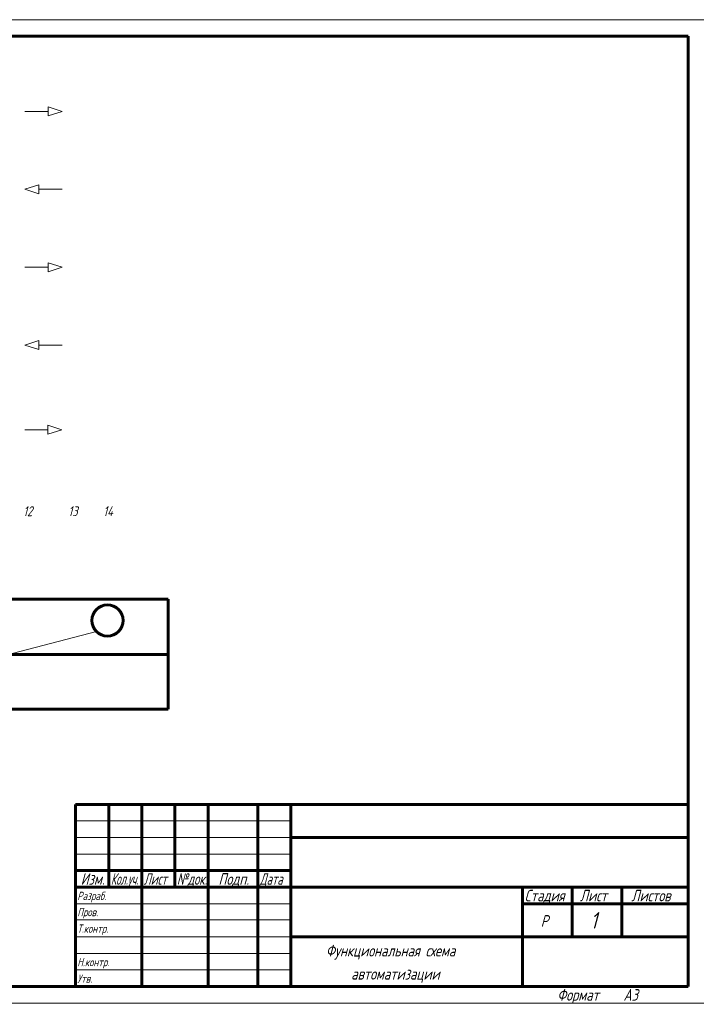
# Model space of a CAD drawing. Header units: millimetres. Extents: x 0 to 840, y 0 to 297.
# Tile 2 of 6: x 213 to 418, y 0 to 297. Entities that reach past the tile are written whole.
import ezdxf

# ---------------------------------------------------------------- set-up
doc = ezdxf.new("R2010")
doc.units = ezdxf.units.MM
doc.linetypes.add('K5LT_BASIC', pattern=[0])
doc.linetypes.add('K5LT_THIN', pattern=[0])
doc.layers.add('Системный слой', color=7, linetype='Continuous')
doc.styles.add('KTEXTSTYLE', font='GOST_AU.SHX', dxfattribs={"width": 0.96, "height": 5})

# ---------------------------------------------------------------- blocks, each defined once
blk = doc.blocks.new('U24')
at = {"layer": 'Системный слой', "color": 7, "linetype": 'K5LT_THIN', "lineweight": 18}
for p, q in [((225.9, 269.29), (221.71, 270.64)), ((221.71, 270.64), (221.71, 267.93)), ((221.71, 269.29), (214.69, 269.29)), ((225.9, 269.29), (221.71, 267.93))]:
    blk.add_line(p, q, dxfattribs=at)
blk = doc.blocks.new('U25')
at = {"layer": 'Системный слой', "color": 7, "linetype": 'K5LT_THIN', "lineweight": 18}
for p, q in [((214.69, 245.79), (218.88, 247.14)), ((218.88, 247.14), (218.88, 244.44)), ((214.69, 245.79), (218.88, 244.44)), ((218.88, 245.79), (225.9, 245.79))]:
    blk.add_line(p, q, dxfattribs=at)
blk = doc.blocks.new('U26')
at = {"layer": 'Системный слой', "color": 7, "linetype": 'K5LT_THIN', "lineweight": 18}
for p, q in [((225.9, 222.24), (221.71, 223.59)), ((221.71, 223.59), (221.71, 220.89)), ((221.71, 222.24), (214.69, 222.24)), ((225.9, 222.24), (221.71, 220.89))]:
    blk.add_line(p, q, dxfattribs=at)
blk = doc.blocks.new('U27')
at = {"layer": 'Системный слой', "color": 7, "linetype": 'K5LT_THIN', "lineweight": 18}
for p, q in [((214.69, 198.74), (218.88, 200.09)), ((218.88, 200.09), (218.88, 197.39)), ((214.69, 198.74), (218.88, 197.39)), ((218.88, 198.74), (225.9, 198.74))]:
    blk.add_line(p, q, dxfattribs=at)
blk = doc.blocks.new('U28')
at = {"layer": 'Системный слой', "color": 7, "linetype": 'K5LT_THIN', "lineweight": 18}
for p, q in [((221.65, 173.15), (214.62, 173.15)), ((225.84, 173.15), (221.65, 174.5)), ((221.65, 174.5), (221.65, 171.8)), ((225.84, 173.15), (221.65, 171.8))]:
    blk.add_line(p, q, dxfattribs=at)

msp = doc.modelspace()

# ---------------------------------------------------------------- linework, layer by layer
at = {"color": 7, "linetype": 'K5LT_THIN', "lineweight": 18}
for p, q in [((0, 297), (420, 297)), ((230, 55), (295, 55)), ((230, 50), (295, 50)), ((230, 45), (295, 45)), ((230, 30), (295, 30)), ((230, 25.18), (295, 25.18)), ((230, 20), (295, 20)), ((230, 15), (295, 15)), ((230, 10), (295, 10)), ((420, 0), (0, 0))]:
    msp.add_line(p, q, dxfattribs=at)
at = {"color": 5, "linetype": 'K5LT_BASIC', "lineweight": 60, "true_color": 0x0000ff}
for p, q in [((20, 292), (415, 292)), ((415, 292), (415, 5)), ((230, 60), (415, 60)), ((230, 5), (230, 60)), ((240, 55), (240, 60)), ((250, 5), (250, 60)), ((260, 55), (260, 60)), ((270, 5), (270, 60)), ((285, 5), (285, 60)), ((295, 5), (295, 60)), ((240, 50), (240, 55)), ((260, 50), (260, 55)), ((240, 45), (240, 50)), ((260, 45), (260, 50)), ((295, 50), (365, 50)), ((365, 50), (415, 50)), ((240, 40), (240, 45)), ((260, 40), (260, 45)), ((230, 40), (250, 40)), ((240, 35), (240, 40)), ((250, 40), (270, 40)), ((260, 35), (260, 40)), ((270, 40), (285, 40)), ((285, 40), (295, 40)), ((230, 35), (250, 35)), ((250, 35), (270, 35)), ((270, 35), (285, 35)), ((285, 35), (295, 35)), ((295, 35), (365, 35)), ((365, 35), (415, 35)), ((365, 20), (365, 35)), ((380, 20), (380, 35)), ((395, 20), (395, 35)), ((365, 30), (380, 30)), ((380, 30), (395, 30)), ((395, 30), (415, 30)), ((295, 20), (365, 20)), ((365, 5), (365, 20)), ((365, 20), (415, 20)), ((415, 5), (20, 5))]:
    msp.add_line(p, q, dxfattribs=at)
at = {"layer": 'Системный слой', "color": 5, "linetype": 'K5LT_BASIC', "lineweight": 60, "true_color": 0x0000ff}
for p, q in [((73, 122), (258, 122)), ((258, 122), (258, 88.76)), ((73, 105.29), (258, 105.29)), ((73, 88.76), (258, 88.76))]:
    msp.add_line(p, q, dxfattribs=at)
at = {"layer": 'Системный слой', "color": 7, "linetype": 'K5LT_THIN', "lineweight": 18}
msp.add_line((236.26, 112.24), (176.88, 96.74), dxfattribs=at)
at = {"layer": 'Системный слой', "color": 5, "linetype": 'K5LT_BASIC', "lineweight": 60, "true_color": 0x0000ff}
msp.add_circle((239.61, 115.56), 4.71, dxfattribs=at)

# ---------------------------------------------------------------- block references
at = {"layer": 'Системный слой'}
for name in ['U24', 'U25', 'U26', 'U27', 'U28']:
    msp.add_blockref(name, (0, 0), dxfattribs=at)

# ---------------------------------------------------------------- texts
at = {"color": 7, "char_height": 2.5, "attachment_point": 1, "style": 'KTEXTSTYLE'}
for s, insert in [('\\H3.5;\\W0.965;\\Q15;\\Q15;Изм.', (231.53, 39.23)), ('\\H3.5;\\W0.965;\\Q15;\\Q15;\\W0.735;Кол.уч.', (240.65, 39.23)), ('\\H3.5;\\W0.965;\\Q15;\\Q15;\\W0.816;Лист', (250.6, 39.23)), ('\\H3.5;\\W0.965;\\Q15;\\Q15;\\W0.859;№док.', (260.57, 39.23)), ('\\H3.5;\\W0.965;\\Q15;\\Q15;Подп.', (273.15, 39.23)), ('\\H3.5;\\W0.965;\\Q15;\\Q15;\\W0.816;Дата', (285.6, 39.23)), ('\\H3.5;\\W0.965;\\Q15;\\Q15;\\H2.50;Разраб.', (230.5, 33.63)), ('\\H3.5;\\W0.965;\\Q15;\\Q15;Стадия', (365.66, 34.23)), ('\\H3.5;\\W0.965;\\Q15;\\Q15;Лист', (382.33, 34.23)), ('\\H3.5;\\W0.965;\\Q15;\\Q15;Листов', (397.88, 34.23)), ('\\H3.5;\\W0.965;\\Q15;\\Q15;\\H2.50;Пров.', (230.5, 28.73)), ('\\H3.5;\\W0.965;\\Q15;\\Q15;\\H5.00;1', (385.53, 27.47)), ('\\H3.5;\\W0.965;\\Q15;\\Q15;Р', (370.52, 26.58)), ('\\H3.5;\\W0.965;\\Q15;\\Q15;\\H2.50;Т.контр.', (230.5, 23.73)), ('\\H3.5;\\W0.965;\\Q15;\\Q15;Функциональная схема', (305.61, 17.58)), ('\\H3.5;\\W0.965;\\Q15;\\Q15;\\H2.50;Н.контр.', (230.5, 13.63)), ('\\H3.5;\\W0.965;\\Q15;\\Q15;автоматизации', (313.25, 10.58)), ('\\H3.5;\\W0.965;\\Q15;\\Q15;\\H2.50;Утв.', (230.5, 8.63)), ('\\H3.5;\\W0.965;\\Q15;\\Q15;Формат', (375.5, 4.23)), ('\\H3.5;\\W0.965;\\Q15;\\Q15;A3', (395.5, 4.23))]:
    msp.add_mtext(s, dxfattribs=dict(at, insert=insert))
at = {"layer": 'Системный слой', "color": 7, "char_height": 2.5, "attachment_point": 1, "style": 'KTEXTSTYLE'}
for s, insert in [('\\H3.5;\\W0.965;\\Q15;\\Q15;\\H3.00;12', (214.17, 150.05)), ('\\H3.5;\\W0.965;\\Q15;\\Q15;\\H3.00;13', (227.79, 150.05)), ('\\H3.5;\\W0.965;\\Q15;\\Q15;\\H3.00;14', (238.34, 150.05))]:
    msp.add_mtext(s, dxfattribs=dict(at, insert=insert))

doc.saveas('drawing.dxf')
